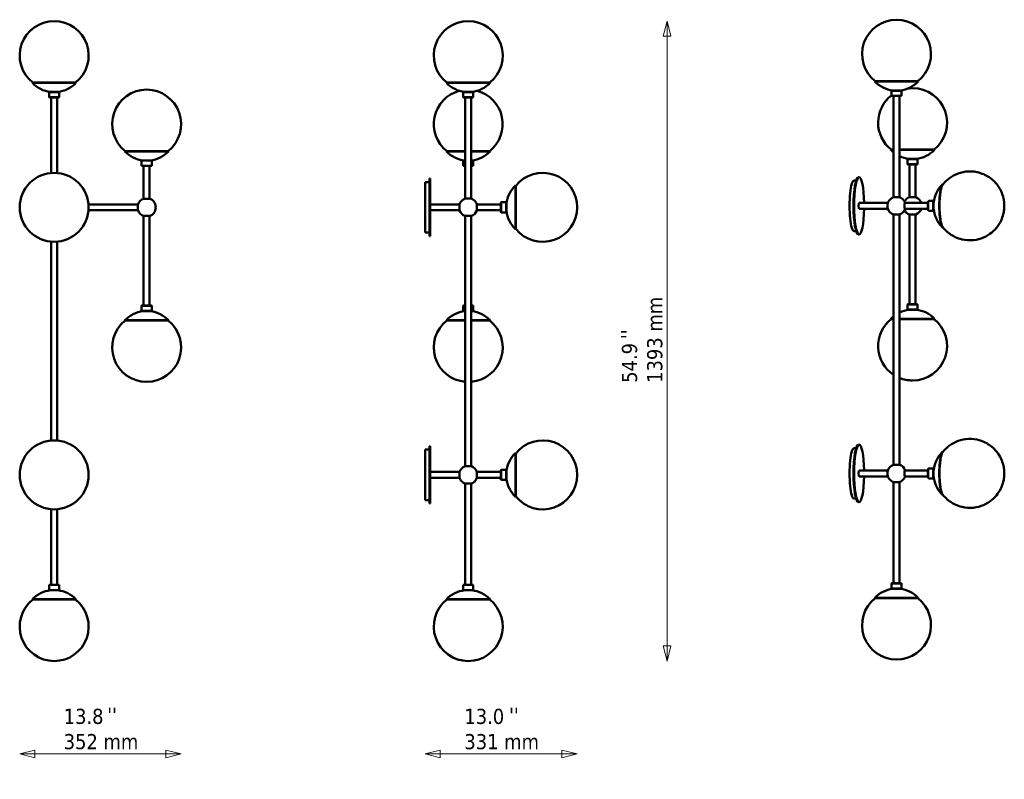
# Model space of a CAD drawing. Header units: millimetres. Extents: x 423 to 2568, y 327 to 1981.
import ezdxf

# ---------------------------------------------------------------- set-up
doc = ezdxf.new("R2010")
doc.units = ezdxf.units.MM
doc.header["$LTSCALE"] = 11
for name, color, linetype, lineweight in [('Symbol (ISO)', 7, 'Continuous', 50), ('Widoczne (ISO)', 7, 'Continuous', 50), ('Wymiar (ISO)', 7, 'Continuous', 18)]:
    doc.layers.add(name, color=color, linetype=linetype, lineweight=lineweight)
doc.styles.add('Tekst notatki (ISO)', font='tahoma.ttf')
doc.dimstyles.new('Domyślne (ISO)', dxfattribs={"dimscale": 11, "dimtxt": 3, "dimasz": 3, "dimexe": 3.175, "dimexo": 0, "dimgap": 0.762, "dimtad": 1, "dimdec": 1, "dimlfac": 0.03937, "dimrnd": 1e-08, "dimzin": 0, "dimdsep": 46, "dimtxsty": 'Tekst notatki (ISO)', "dimblk": 'Filled-1', "dimcen": 0.09, "dimdle": 10, "dimse1": 1, "dimse2": 1, "dimclrd": 256, "dimclre": 256, "dimclrt": 256, "dimadec": 0, "dimazin": 0, "dimtfac": 0.666667, "dimtmove": 0, "dimatfit": 3, "dimfxl": 1, "dimtolj": 1, "dimlwd": 15, "dimlwe": 15, "dimarcsym": 0})

# ---------------------------------------------------------------- blocks, each defined once
blk = doc.blocks.new('Filled-1')
at = {"color": 0}
for p, q in [((0, 0), (-1, 0.25)), ((-1, 0.25), (-1, -0.25)), ((-1, 0), (0, 0)), ((-1, -0.25), (0, 0))]:
    blk.add_line(p, q, dxfattribs=at)
at = {"color": 0, "flags": 128}
blk.add_lwpolyline([(-1, -0.25), (0, 0), (-1, 0.25), (-1, -0.25)], dxfattribs=at)
at = {"color": 0}
blk.add_solid([(-1, -0.25), (0, 0), (-1, 0.25), (-1, -0.25)], dxfattribs=at)
blk = doc.blocks.new('*D4')
at = {"layer": 'Defpoints', "color": 0, "transparency": 16777216}
for p in [(1306.2, 1517.9), (1637.6, 990.1), (1306.2, 382.4)]:
    blk.add_point(p, dxfattribs=at)
at = {"layer": 'Wymiar (ISO)', "lineweight": 15, "transparency": 16777216}
blk.add_line((1604.6, 382.4), (1339.2, 382.4), dxfattribs=at)
at = {"layer": 'Wymiar (ISO)', "lineweight": 15, "transparency": 16777216, "xscale": 33, "yscale": 33, "zscale": 33, "rotation": 180}
blk.add_blockref('Filled-1', (1306.2, 382.4), dxfattribs=at)
at = {"layer": 'Wymiar (ISO)', "lineweight": 15, "transparency": 16777216, "xscale": 33, "yscale": 33, "zscale": 33}
blk.add_blockref('Filled-1', (1637.6, 382.4), dxfattribs=at)
at = {"layer": 'Wymiar (ISO)', "lineweight": 18, "transparency": 16777216, "insert": (1392, 480.8), "char_height": 33, "attachment_point": 1, "style": 'Tekst notatki (ISO)'}
blk.add_mtext('\\A1;13.0\\P331 mm', dxfattribs=at)
blk = doc.blocks.new('*D5')
at = {"layer": 'Defpoints', "color": 0, "transparency": 16777216}
for p in [(1400.5, 1978.3), (1833.5, 1978.3), (1400.5, 584.8)]:
    blk.add_point(p, dxfattribs=at)
at = {"layer": 'Wymiar (ISO)', "lineweight": 15, "transparency": 16777216}
blk.add_line((1833.5, 617.8), (1833.5, 1945.3), dxfattribs=at)
at = {"layer": 'Wymiar (ISO)', "lineweight": 15, "transparency": 16777216, "xscale": 33, "yscale": 33, "zscale": 33}
for p, rotation in [((1833.5, 1978.3), 90), ((1833.5, 584.8), 270)]:
    blk.add_blockref('Filled-1', p, dxfattribs=dict(at, rotation=rotation))
at = {"layer": 'Wymiar (ISO)', "lineweight": 18, "transparency": 16777216, "insert": (1735.1, 1190.7), "char_height": 33, "attachment_point": 1, "rotation": 90, "style": 'Tekst notatki (ISO)'}
blk.add_mtext('\\A1;54.9\\P1393 mm', dxfattribs=at)
blk = doc.blocks.new('*D6')
at = {"layer": 'Defpoints', "color": 0, "transparency": 16777216}
for p in [(774.9, 1267.6), (423.2, 990.2), (774.9, 382.4)]:
    blk.add_point(p, dxfattribs=at)
at = {"layer": 'Wymiar (ISO)', "lineweight": 15, "transparency": 16777216}
blk.add_line((456.2, 382.4), (741.9, 382.4), dxfattribs=at)
at = {"layer": 'Wymiar (ISO)', "lineweight": 15, "transparency": 16777216, "xscale": 33, "yscale": 33, "zscale": 33, "rotation": 180}
blk.add_blockref('Filled-1', (423.2, 382.4), dxfattribs=at)
at = {"layer": 'Wymiar (ISO)', "lineweight": 15, "transparency": 16777216, "xscale": 33, "yscale": 33, "zscale": 33}
blk.add_blockref('Filled-1', (774.9, 382.4), dxfattribs=at)
at = {"layer": 'Wymiar (ISO)', "lineweight": 18, "transparency": 16777216, "insert": (519.1, 480.9), "char_height": 33, "attachment_point": 1, "style": 'Tekst notatki (ISO)'}
blk.add_mtext('\\A1;13.8\\P352 mm', dxfattribs=at)

msp = doc.modelspace()

# ---------------------------------------------------------------- linework, layer by layer
at = {"layer": 'Widoczne (ISO)'}
for p, q in [((498.41, 1978.27), (498.18, 1978.27)), ((1400.48, 1978.27), (1400.25, 1978.27)), ((2333.52, 1981.48), (2333.3, 1981.48)), ((2286.63, 1847.75), (2285.91, 1847.06)), ((2285.91, 1847.06), (2380.91, 1847.06)), ((2286.63, 1847.75), (2380.19, 1847.75)), ((2380.19, 1847.75), (2380.91, 1847.06)), ((451.51, 1844.54), (450.79, 1843.85)), ((450.79, 1843.85), (545.79, 1843.85)), ((451.51, 1844.54), (545.08, 1844.54)), ((487.79, 1824.16), (487.29, 1823.66)), ((509.29, 1823.66), (487.29, 1823.66)), ((487.29, 1812.66), (487.29, 1823.66)), ((487.79, 1824.16), (508.79, 1824.16)), ((508.79, 1824.16), (509.29, 1823.66)), ((509.29, 1812.66), (509.29, 1823.66)), ((545.08, 1844.54), (545.79, 1843.85)), ((699.86, 1829.13), (699.64, 1829.13)), ((1353.58, 1844.54), (1352.86, 1843.85)), ((1352.86, 1843.85), (1447.86, 1843.85)), ((1353.58, 1844.54), (1447.15, 1844.54)), ((1389.86, 1824.16), (1389.36, 1823.66)), ((1411.36, 1823.66), (1389.36, 1823.66)), ((1389.36, 1812.66), (1389.36, 1823.66)), ((1389.86, 1824.16), (1410.86, 1824.16)), ((1410.86, 1824.16), (1411.36, 1823.66)), ((1411.36, 1812.66), (1411.36, 1823.66)), ((1447.15, 1844.54), (1447.86, 1843.85)), ((2322.91, 1827.36), (2322.41, 1826.86)), ((2344.41, 1826.86), (2322.41, 1826.86)), ((2322.41, 1815.86), (2322.41, 1826.86)), ((2322.91, 1827.36), (2343.91, 1827.36)), ((2343.91, 1827.36), (2344.41, 1826.86)), ((2344.41, 1815.86), (2344.41, 1826.86)), ((2368.5, 1832.34), (2368.28, 1832.34)), ((487.29, 1812.66), (509.29, 1812.66)), ((487.79, 1812.16), (487.29, 1812.66)), ((508.79, 1812.16), (487.79, 1812.16)), ((491.79, 1647.71), (491.79, 1812.16)), ((504.79, 1647.71), (504.79, 1812.16)), ((508.79, 1812.16), (509.29, 1812.66)), ((1389.36, 1812.66), (1411.36, 1812.66)), ((1389.86, 1812.16), (1389.36, 1812.66)), ((1410.86, 1812.16), (1389.86, 1812.16)), ((1393.86, 1591.76), (1393.86, 1812.16)), ((1406.86, 1591.76), (1406.86, 1812.16)), ((1410.86, 1812.16), (1411.36, 1812.66)), ((2322.41, 1815.86), (2344.41, 1815.86)), ((2322.91, 1815.36), (2322.41, 1815.86)), ((2343.91, 1815.36), (2322.91, 1815.36)), ((2326.91, 1594.96), (2326.91, 1815.36)), ((2339.91, 1594.96), (2339.91, 1815.36)), ((2343.91, 1815.36), (2344.41, 1815.86)), ((652.97, 1695.4), (652.25, 1694.7)), ((652.25, 1694.7), (747.25, 1694.7)), ((652.97, 1695.4), (746.53, 1695.4)), ((746.53, 1695.4), (747.25, 1694.7)), ((1353.58, 1695.4), (1352.86, 1694.7)), ((1352.86, 1694.7), (1393.86, 1694.7)), ((1353.58, 1695.4), (1393.86, 1695.4)), ((1406.86, 1695.4), (1447.15, 1695.4)), ((1406.86, 1694.7), (1447.86, 1694.7)), ((1447.15, 1695.4), (1447.86, 1694.7)), ((2321.61, 1698.6), (2320.89, 1697.91)), ((2320.89, 1697.91), (2326.91, 1697.91)), ((2321.61, 1698.6), (2326.91, 1698.6)), ((2339.91, 1698.6), (2415.17, 1698.6)), ((2339.91, 1697.91), (2415.89, 1697.91)), ((2415.17, 1698.6), (2415.89, 1697.91)), ((689.25, 1675.01), (688.75, 1674.51)), ((710.75, 1674.51), (688.75, 1674.51)), ((688.75, 1663.51), (688.75, 1674.51)), ((689.25, 1675.01), (710.25, 1675.01)), ((710.25, 1675.01), (710.75, 1674.51)), ((710.75, 1663.51), (710.75, 1674.51)), ((1389.86, 1675.01), (1389.36, 1674.51)), ((1393.86, 1674.51), (1389.36, 1674.51)), ((1389.36, 1663.51), (1389.36, 1674.51)), ((1389.86, 1675.01), (1393.86, 1675.01)), ((1406.86, 1675.01), (1410.86, 1675.01)), ((1411.36, 1674.51), (1406.86, 1674.51)), ((1410.86, 1675.01), (1411.36, 1674.51)), ((1411.36, 1663.51), (1411.36, 1674.51)), ((2357.89, 1678.22), (2357.39, 1677.72)), ((2379.39, 1677.72), (2357.39, 1677.72)), ((2357.39, 1666.72), (2357.39, 1677.72)), ((2357.89, 1678.22), (2378.89, 1678.22)), ((2378.89, 1678.22), (2379.39, 1677.72)), ((2379.39, 1666.72), (2379.39, 1677.72)), ((688.75, 1663.51), (710.75, 1663.51)), ((689.25, 1663.01), (688.75, 1663.51)), ((710.25, 1663.01), (689.25, 1663.01)), ((693.25, 1591.71), (693.25, 1663.01)), ((706.25, 1591.71), (706.25, 1663.01)), ((710.25, 1663.01), (710.75, 1663.51)), ((1389.36, 1663.51), (1393.86, 1663.51)), ((1389.86, 1663.01), (1389.36, 1663.51)), ((1393.86, 1663.01), (1389.86, 1663.01)), ((1406.86, 1663.51), (1411.36, 1663.51)), ((1410.86, 1663.01), (1406.86, 1663.01)), ((1410.86, 1663.01), (1411.36, 1663.51)), ((2357.39, 1666.72), (2379.39, 1666.72)), ((2357.89, 1666.22), (2357.39, 1666.72)), ((2378.89, 1666.22), (2357.89, 1666.22)), ((2361.89, 1594.92), (2361.89, 1666.22)), ((2374.89, 1594.92), (2374.89, 1666.22)), ((2378.89, 1666.22), (2379.39, 1666.72)), ((1316.24, 1635.39), (1316.24, 1510.39)), ((1317.74, 1635.39), (1316.24, 1635.39)), ((1317.74, 1635.39), (1317.74, 1510.39)), ((2240.71, 1631.09), (2243.67, 1631.09)), ((2245.4, 1631.09), (2243.67, 1631.09)), ((2252.04, 1638.59), (2250.56, 1638.59)), ((1306.24, 1517.89), (1306.24, 1627.89)), ((1306.24, 1627.89), (1309.24, 1627.89)), ((1316.24, 1627.89), (1309.24, 1627.89)), ((1503.18, 1620.39), (1503.18, 1525.39)), ((1503.88, 1619.67), (1503.18, 1620.39)), ((1503.88, 1619.67), (1503.88, 1526.11)), ((693, 1591.71), (706.5, 1591.71)), ((1388.81, 1589.07), (1388.81, 1589.21)), ((1406.99, 1591.76), (1393.74, 1591.76)), ((1411.91, 1589.07), (1411.91, 1589.21)), ((2321.86, 1592.28), (2321.86, 1592.42)), ((2340.03, 1594.96), (2326.79, 1594.96)), ((2344.96, 1592.28), (2344.96, 1592.42)), ((2361.64, 1594.92), (2375.14, 1594.92)), ((680.92, 1579.39), (573.12, 1579.39)), ((680.92, 1566.39), (573.12, 1566.39)), ((680.92, 1566.14), (680.92, 1579.64)), ((715.93, 1584.44), (716.08, 1584.44)), ((719.72, 1573.89), (719.42, 1573.89)), ((719.42, 1571.89), (719.72, 1571.89)), ((1381.54, 1579.39), (1317.74, 1579.39)), ((1381.54, 1566.39), (1317.74, 1566.39)), ((1381.54, 1566.14), (1381.54, 1579.64)), ((1419.19, 1579.64), (1419.19, 1566.14)), ((1419.19, 1579.39), (1471.49, 1579.39)), ((1419.19, 1566.39), (1471.49, 1566.39)), ((1471.49, 1583.39), (1471.99, 1583.89)), ((1471.49, 1562.39), (1471.49, 1583.39)), ((1471.99, 1583.89), (1471.99, 1561.89)), ((1471.99, 1583.89), (1482.99, 1583.89)), ((1482.99, 1561.89), (1482.99, 1583.89)), ((1483.49, 1583.39), (1482.99, 1583.89)), ((1483.49, 1583.39), (1483.49, 1562.39)), ((1637.61, 1572.77), (1637.61, 1573)), ((2314.49, 1582.59), (2252.04, 1582.59)), ((2314.49, 1569.59), (2252.04, 1569.59)), ((2351.63, 1582.59), (2402.02, 1582.59)), ((2351.63, 1569.59), (2402.02, 1569.59)), ((2403.13, 1586.43), (2403.61, 1586.92)), ((2403.95, 1587.09), (2414.71, 1587.09)), ((706.5, 1554.06), (693, 1554.06)), ((693.25, 1554.06), (693.25, 1358.76)), ((706.25, 1554.06), (706.25, 1358.76)), ((715.93, 1561.34), (716.08, 1561.34)), ((1407.11, 1554.06), (1393.61, 1554.06)), ((1393.86, 1554.06), (1393.86, 1009.06)), ((1406.86, 1554.06), (1406.86, 1009.06)), ((1471.49, 1562.39), (1471.99, 1561.89)), ((1471.99, 1561.89), (1482.99, 1561.89)), ((1483.49, 1562.39), (1482.99, 1561.89)), ((2340.16, 1557.27), (2326.66, 1557.27)), ((2326.91, 1557.27), (2326.91, 1012.27)), ((2339.91, 1557.27), (2339.91, 1012.27)), ((2375.14, 1557.27), (2361.64, 1557.27)), ((2361.89, 1557.27), (2361.89, 1361.97)), ((2374.89, 1557.27), (2374.89, 1361.97)), ((2403.13, 1565.76), (2403.61, 1565.27)), ((2403.95, 1565.09), (2414.71, 1565.09)), ((1503.88, 1526.11), (1503.18, 1525.39)), ((1306.24, 1517.89), (1316.24, 1517.89)), ((1317.74, 1510.39), (1316.24, 1510.39)), ((2240.71, 1521.09), (2245.4, 1521.09)), ((2252.04, 1513.59), (2250.56, 1513.59)), ((491.79, 1498.06), (491.79, 1065.06)), ((504.79, 1498.06), (504.79, 1065.06)), ((689.25, 1358.76), (688.75, 1358.26)), ((710.75, 1358.26), (688.75, 1358.26)), ((688.75, 1358.26), (688.75, 1347.26)), ((689.25, 1358.76), (710.25, 1358.76)), ((710.25, 1358.76), (710.75, 1358.26)), ((710.75, 1358.26), (710.75, 1347.26)), ((1389.86, 1358.76), (1389.36, 1358.26)), ((1393.86, 1358.26), (1389.36, 1358.26)), ((1389.36, 1358.26), (1389.36, 1347.26)), ((1389.86, 1358.76), (1393.86, 1358.76)), ((1406.86, 1358.76), (1410.86, 1358.76)), ((1411.36, 1358.26), (1406.86, 1358.26)), ((1410.86, 1358.76), (1411.36, 1358.26)), ((1411.36, 1358.26), (1411.36, 1347.26)), ((2357.89, 1361.97), (2357.39, 1361.47)), ((2379.39, 1361.47), (2357.39, 1361.47)), ((2357.39, 1361.47), (2357.39, 1350.47)), ((2357.89, 1361.97), (2378.89, 1361.97)), ((2378.89, 1361.97), (2379.39, 1361.47)), ((2379.39, 1361.47), (2379.39, 1350.47)), ((688.75, 1347.26), (710.75, 1347.26)), ((689.25, 1346.76), (688.75, 1347.26)), ((710.25, 1346.76), (689.25, 1346.76)), ((710.25, 1346.76), (710.75, 1347.26)), ((1389.36, 1347.26), (1393.86, 1347.26)), ((1389.86, 1346.76), (1389.36, 1347.26)), ((1393.86, 1346.76), (1389.86, 1346.76)), ((1406.86, 1347.26), (1411.36, 1347.26)), ((1410.86, 1346.76), (1406.86, 1346.76)), ((1410.86, 1346.76), (1411.36, 1347.26)), ((2326.91, 1330.28), (2320.89, 1330.28)), ((2321.61, 1329.58), (2320.89, 1330.28)), ((2415.89, 1330.28), (2339.91, 1330.28)), ((2357.39, 1350.47), (2379.39, 1350.47)), ((2357.89, 1349.97), (2357.39, 1350.47)), ((2378.89, 1349.97), (2357.89, 1349.97)), ((2378.89, 1349.97), (2379.39, 1350.47)), ((2415.17, 1329.58), (2415.89, 1330.28)), ((747.25, 1327.07), (652.25, 1327.07)), ((652.97, 1326.37), (652.25, 1327.07)), ((746.53, 1326.37), (652.97, 1326.37)), ((746.53, 1326.37), (747.25, 1327.07)), ((1393.86, 1327.07), (1352.86, 1327.07)), ((1353.58, 1326.37), (1352.86, 1327.07)), ((1393.86, 1326.37), (1353.58, 1326.37)), ((1447.86, 1327.07), (1406.86, 1327.07)), ((1447.15, 1326.37), (1406.86, 1326.37)), ((1447.15, 1326.37), (1447.86, 1327.07)), ((2326.91, 1329.58), (2321.61, 1329.58)), ((2415.17, 1329.58), (2339.91, 1329.58)), ((699.64, 1192.64), (699.86, 1192.64)), ((2368.28, 1195.85), (2368.5, 1195.85)), ((1316.24, 1052.73), (1316.24, 927.73)), ((1317.74, 1052.73), (1316.24, 1052.73)), ((1317.74, 1052.73), (1317.74, 927.73)), ((2252.04, 1055.94), (2250.56, 1055.94)), ((1306.24, 935.23), (1306.24, 1045.23)), ((1306.24, 1045.23), (1309.24, 1045.23)), ((1316.24, 1045.23), (1309.24, 1045.23)), ((1503.18, 1037.73), (1503.18, 942.73)), ((1503.88, 1037.01), (1503.18, 1037.73)), ((1503.88, 1037.01), (1503.88, 943.45)), ((2240.71, 1048.44), (2243.67, 1048.44)), ((2245.4, 1048.44), (2243.67, 1048.44)), ((1393.61, 1009.06), (1407.11, 1009.06)), ((2326.66, 1012.27), (2340.16, 1012.27)), ((1381.54, 996.73), (1317.74, 996.73)), ((1381.54, 983.48), (1381.54, 996.98)), ((1419.19, 996.98), (1419.19, 983.48)), ((1419.19, 996.73), (1471.49, 996.73)), ((1471.49, 1000.73), (1471.99, 1001.23)), ((1471.49, 979.73), (1471.49, 1000.73)), ((1471.99, 1001.23), (1471.99, 979.23)), ((1471.99, 1001.23), (1482.99, 1001.23)), ((1482.99, 979.23), (1482.99, 1001.23)), ((1483.49, 1000.73), (1482.99, 1001.23)), ((1483.49, 1000.73), (1483.49, 979.73)), ((1637.61, 990.12), (1637.61, 990.34)), ((2314.49, 999.94), (2252.04, 999.94)), ((2314.49, 986.94), (2252.04, 986.94)), ((2351.63, 999.94), (2402.02, 999.94)), ((2351.63, 986.94), (2402.02, 986.94)), ((2403.13, 1003.77), (2403.61, 1004.27)), ((2403.95, 1004.44), (2414.71, 1004.44)), ((1381.54, 983.73), (1317.74, 983.73)), ((1388.81, 974.05), (1388.81, 973.9)), ((1393.74, 971.36), (1406.99, 971.36)), ((1393.86, 971.36), (1393.86, 750.96)), ((1406.86, 971.36), (1406.86, 750.96)), ((1411.91, 974.05), (1411.91, 973.9)), ((1419.19, 983.73), (1471.49, 983.73)), ((1471.49, 979.73), (1471.99, 979.23)), ((1471.99, 979.23), (1482.99, 979.23)), ((1483.49, 979.73), (1482.99, 979.23)), ((2321.86, 977.25), (2321.86, 977.11)), ((2326.79, 974.57), (2340.03, 974.57)), ((2326.91, 974.57), (2326.91, 754.17)), ((2339.91, 974.57), (2339.91, 754.17)), ((2344.96, 977.25), (2344.96, 977.11)), ((2403.13, 983.1), (2403.61, 982.61)), ((2403.95, 982.44), (2414.71, 982.44)), ((1306.24, 935.23), (1316.24, 935.23)), ((1317.74, 927.73), (1316.24, 927.73)), ((1503.88, 943.45), (1503.18, 942.73)), ((2240.71, 938.44), (2245.4, 938.44)), ((2252.04, 930.94), (2250.56, 930.94)), ((491.79, 915.4), (491.79, 750.96)), ((504.79, 915.4), (504.79, 750.96)), ((487.79, 750.96), (487.29, 750.46)), ((487.79, 750.96), (508.79, 750.96)), ((508.79, 750.96), (509.29, 750.46)), ((1389.86, 750.96), (1389.36, 750.46)), ((1389.86, 750.96), (1410.86, 750.96)), ((1410.86, 750.96), (1411.36, 750.46)), ((2322.91, 754.17), (2322.41, 753.67)), ((2344.41, 753.67), (2322.41, 753.67)), ((2322.41, 753.67), (2322.41, 742.67)), ((2322.91, 754.17), (2343.91, 754.17)), ((2343.91, 754.17), (2344.41, 753.67)), ((2344.41, 753.67), (2344.41, 742.67)), ((509.29, 750.46), (487.29, 750.46)), ((487.29, 750.46), (487.29, 739.46)), ((487.29, 739.46), (509.29, 739.46)), ((487.79, 738.96), (487.29, 739.46)), ((508.79, 738.96), (487.79, 738.96)), ((508.79, 738.96), (509.29, 739.46)), ((509.29, 750.46), (509.29, 739.46)), ((1411.36, 750.46), (1389.36, 750.46)), ((1389.36, 750.46), (1389.36, 739.46)), ((1389.36, 739.46), (1411.36, 739.46)), ((1389.86, 738.96), (1389.36, 739.46)), ((1410.86, 738.96), (1389.86, 738.96)), ((1410.86, 738.96), (1411.36, 739.46)), ((1411.36, 750.46), (1411.36, 739.46)), ((2322.41, 742.67), (2344.41, 742.67)), ((2322.91, 742.17), (2322.41, 742.67)), ((2343.91, 742.17), (2322.91, 742.17)), ((2343.91, 742.17), (2344.41, 742.67)), ((545.79, 719.27), (450.79, 719.27)), ((451.51, 718.58), (450.79, 719.27)), ((545.08, 718.58), (451.51, 718.58)), ((545.08, 718.58), (545.79, 719.27)), ((1447.86, 719.27), (1352.86, 719.27)), ((1353.58, 718.58), (1352.86, 719.27)), ((1447.15, 718.58), (1353.58, 718.58)), ((1447.15, 718.58), (1447.86, 719.27)), ((2380.91, 722.48), (2285.91, 722.48)), ((2286.63, 721.78), (2285.91, 722.48)), ((2380.19, 721.78), (2286.63, 721.78)), ((2380.19, 721.78), (2380.91, 722.48)), ((498.18, 584.84), (498.41, 584.84)), ((1400.25, 584.84), (1400.48, 584.84)), ((2333.3, 588.05), (2333.52, 588.05))]:
    msp.add_line(p, q, dxfattribs=at)
for centre in [(498.29, 1572.89), (498.29, 990.23)]:
    msp.add_circle(centre, 75.11, dxfattribs=at)
for centre, radius, start, end in [((498.18, 1903.27), 75, 90, 231.5434), ((498.41, 1903.27), 75, 308.4566, 90), ((1400.25, 1903.27), 75, 90, 231.5434), ((1400.48, 1903.27), 75, 308.4566, 90), ((2333.3, 1906.48), 75, 90, 231.5434), ((2333.52, 1906.48), 75, 308.4566, 90), ((2333.41, 1892.88), 66, 223.97053, 263.03794), ((2333.41, 1892.88), 66, 276.96206, 316.02947), ((498.29, 1889.67), 66, 223.97053, 263.03794), ((498.29, 1889.67), 66, 276.96206, 316.02947), ((699.64, 1754.13), 75, 90, 231.5434), ((699.86, 1754.13), 75, 308.4566, 90), ((1400.25, 1754.13), 75, 104.92939, 231.5434), ((1400.36, 1889.67), 66, 223.97053, 263.03794), ((1400.36, 1889.67), 66, 276.96206, 316.02947), ((1400.48, 1754.13), 75, 308.4566, 75.07061), ((2368.28, 1757.34), 75, 110.96892, 110.97721), ((2368.28, 1757.34), 75, 90, 97.88656), ((2368.5, 1757.34), 75, 308.4566, 90), ((2368.28, 1757.34), 75, 127.70661, 231.5434), ((699.75, 1740.53), 66, 223.97053, 263.03794), ((699.75, 1740.53), 66, 276.96206, 316.02947), ((1400.36, 1740.53), 66, 223.97053, 263.03794), ((1400.36, 1740.53), 66, 276.96206, 316.02947), ((2368.39, 1743.73), 66, 223.97053, 231.05921), ((2368.39, 1743.73), 66, 276.96206, 316.02947), ((2368.39, 1743.73), 66, 244.43421, 263.03794), ((1562.61, 1573), 75, 0, 141.5434), ((1549.01, 1572.89), 66, 133.97053, 173.03794), ((2479.79, 1576.09), 66, 134.82945, 225.17055), ((699.75, 1572.89), 20, 109.72463, 160.27537), ((699.75, 1572.89), 20, 35.9798, 70.27537), ((1400.36, 1572.89), 20, 125.9798, 160.27537), ((1400.36, 1572.89), 20, 125.2749, 125.9798), ((1400.36, 1572.89), 20, 109.33847, 125.2749), ((1400.36, 1572.89), 20, 54.7251, 70.66153), ((1400.36, 1572.89), 20, 54.0202, 54.7251), ((1400.36, 1572.89), 20, 19.72463, 54.0202), ((2333.41, 1576.09), 20, 125.9798, 162.91052), ((2333.41, 1576.09), 20, 109.33847, 125.2749), ((2333.41, 1576.09), 20, 54.7251, 70.66153), ((2333.41, 1576.09), 20, 18.96557, 54.0202), ((2368.39, 1576.09), 20, 109.72463, 150.99212), ((2368.39, 1576.09), 20, 18.96557, 70.27537), ((699.75, 1572.89), 20, 199.72463, 250.27537), ((699.75, 1572.89), 20, 2.86598, 35.2749), ((699.75, 1572.89), 20, 324.7251, 357.13402), ((1400.36, 1572.89), 20, 160.27537, 161.03443), ((1400.36, 1572.89), 20, 198.96557, 199.72463), ((1400.36, 1572.89), 20, 199.72463, 250.27537), ((1400.36, 1572.89), 20, 289.72463, 340.27537), ((1400.36, 1572.89), 20, 18.96557, 19.72463), ((1400.36, 1572.89), 20, 340.27537, 341.03443), ((1562.61, 1572.77), 75, 218.4566, 0), ((2333.41, 1576.09), 20, 197.08948, 250.27537), ((2333.41, 1576.09), 20, 289.72463, 341.03443), ((2368.39, 1576.09), 20, 209.00788, 250.27537), ((2368.39, 1576.09), 20, 289.72463, 341.03443), ((699.75, 1572.89), 20, 289.72463, 324.0202), ((1549.01, 1572.89), 66, 186.96206, 226.02947), ((699.75, 1281.25), 66, 96.96206, 136.02947), ((699.75, 1281.25), 66, 43.97053, 83.03794), ((1400.36, 1281.25), 66, 96.96206, 136.02947), ((1400.36, 1281.25), 66, 43.97053, 83.03794), ((2368.39, 1284.45), 66, 128.94079, 136.02947), ((2368.39, 1284.45), 66, 96.96206, 115.56579), ((2368.39, 1284.45), 66, 43.97053, 83.03794), ((699.64, 1267.64), 75, 128.4566, 270), ((699.86, 1267.64), 75, 270, 51.5434), ((1400.25, 1267.64), 75, 128.4566, 265.11304), ((1400.48, 1267.64), 75, 274.88696, 51.5434), ((2368.28, 1270.85), 75, 128.4566, 236.52189), ((2368.5, 1270.85), 75, 270, 51.5434), ((2368.28, 1270.85), 75, 247.7725, 270), ((1562.61, 990.34), 75, 0, 141.5434), ((1549.01, 990.23), 66, 133.97053, 173.03794), ((2479.79, 993.44), 66, 134.82945, 225.17055), ((1400.36, 990.23), 20, 109.72463, 160.27537), ((1400.36, 990.23), 20, 19.72463, 70.27537), ((2333.41, 993.44), 20, 109.72463, 162.91052), ((2333.41, 993.44), 20, 18.96557, 70.27537), ((1562.61, 990.12), 75, 218.4566, 0), ((2333.41, 993.44), 20, 197.08948, 234.0202), ((2333.41, 993.44), 20, 305.9798, 341.03443), ((1400.36, 990.23), 20, 199.72463, 234.0202), ((1400.36, 990.23), 20, 234.7251, 250.66153), ((1400.36, 990.23), 20, 289.33847, 305.2749), ((1400.36, 990.23), 20, 305.9798, 340.27537), ((1549.01, 990.23), 66, 186.96206, 226.02947), ((2333.41, 993.44), 20, 234.7251, 250.66153), ((2333.41, 993.44), 20, 289.33847, 305.2749), ((498.29, 673.45), 66, 96.96206, 136.02947), ((498.29, 673.45), 66, 43.97053, 83.03794), ((1400.36, 673.45), 66, 96.96206, 136.02947), ((1400.36, 673.45), 66, 43.97053, 83.03794), ((2333.41, 676.65), 66, 96.96206, 136.02947), ((2333.41, 676.65), 66, 43.97053, 83.03794), ((498.18, 659.84), 75, 128.4566, 270), ((498.41, 659.84), 75, 270, 51.5434), ((1400.25, 659.84), 75, 128.4566, 270), ((1400.48, 659.84), 75, 270, 51.5434), ((2333.3, 663.05), 75, 128.4566, 270), ((2333.52, 663.05), 75, 270, 51.5434)]:
    msp.add_arc(centre, radius, start, end, dxfattribs=at)
for centre, major_axis, start_param, end_param in [((2240.71, 1576.09), (0, 55), 0, 3.1415927), ((2250.56, 1576.09), (0, -62.5), 3.1415927, 6.2831853), ((2252.04, 1576.09), (0, -62.5), 1.6749847, 7.7497932), ((2434.66, 1576.09), (0, -47.5), 3.0987244, 6.3260536), ((2435.35, 1576.09), (0, -46.78), 3.3311391, 6.0936389), ((2252.04, 1576.09), (0, -6.5), 3.1415927, 6.2831853), ((2314.87, 1576.09), (0, -6.75), 3.6557437, 5.7690343), ((2351.95, 1576.09), (0, -6.75), 2.86858, 6.5561979), ((2403.45, 1576.09), (0, 10.5), 0.1772537, 2.9643389), ((2403.95, 1576.09), (0, -11), 3.1415927, 6.2831853), ((2414.78, 1576.09), (0, 11), 0.0353845, 3.1062081), ((2415.27, 1576.09), (0, 10.5), 0.4583713, 2.6832214), ((2415.27, 1576.09), (0, 10), 0.5774883, 2.5641043), ((2415.27, 1576.09), (0, -10), 3.719081, 5.705697), ((2250.56, 993.44), (0, -62.5), 3.1415927, 6.2831853), ((2252.04, 993.44), (0, -62.5), 1.6749847, 7.7497932), ((2240.71, 993.44), (0, 55), 0, 3.1415927), ((2434.66, 993.44), (0, -47.5), 3.0987244, 6.3260536), ((2435.35, 993.44), (0, -46.78), 3.3311391, 6.0936389), ((2252.04, 993.44), (0, -6.5), 3.1415927, 6.2831853), ((2314.87, 993.44), (0, -6.75), 3.6557437, 5.7690343), ((2351.95, 993.44), (0, -6.75), 2.86858, 6.5561979), ((2403.45, 993.44), (0, 10.5), 0.1772537, 2.9643389), ((2403.95, 993.44), (0, -11), 3.1415927, 6.2831853), ((2414.78, 993.44), (0, 11), 0.0353845, 3.1062081), ((2415.27, 993.44), (0, 10.5), 0.4583713, 2.6832214), ((2415.27, 993.44), (0, 10), 0.5774883, 2.5641043), ((2415.27, 993.44), (0, -10), 3.719081, 5.705697)]:
    msp.add_ellipse(centre, major_axis=major_axis, ratio=0.1736482, start_param=start_param, end_param=end_param, dxfattribs=at)
for points, knots in [([(2433.27, 1530.86), (2434.85, 1528.77), (2436.73, 1526.49), (2441.85, 1521.15), (2445.29, 1518.01), (2456.25, 1510.22), (2465.19, 1505.5), (2483.96, 1501.12), (2492.65, 1500.52), (2508.9, 1502.21), (2516.39, 1504.33), (2530.06, 1510.18), (2535.86, 1514.03), (2546.59, 1522.71), (2550.51, 1527.37), (2558.18, 1537.7), (2560.32, 1542.31), (2565.12, 1553.28), (2565.84, 1557.07), (2566.79, 1561.49), (2567, 1562.63), (2567.4, 1565), (2567.55, 1566.15), (2567.84, 1568.52), (2567.94, 1569.67), (2568.11, 1572.01), (2568.16, 1573.17), (2568.21, 1575.36), (2568.21, 1576.4), (2568.17, 1578.48), (2568.14, 1579.52), (2568.01, 1581.62), (2567.93, 1582.66), (2567.71, 1584.77), (2567.59, 1585.8), (2566.98, 1589.97), (2566.67, 1593.4), (2562.55, 1605.01), (2560.87, 1609.89), (2553.38, 1621.12), (2550.46, 1625.04), (2543.12, 1632.31), (2539.62, 1635.34), (2528.56, 1642.82), (2519.59, 1647.26), (2500.99, 1651.22), (2492.34, 1651.65), (2476.23, 1649.7), (2468.82, 1647.46), (2455.3, 1641.42), (2449.6, 1637.51), (2439.65, 1629.22), (2436.01, 1624.96), (2433.27, 1621.32)], [3.2558745, 3.2558745, 3.2558745, 3.2558745, 3.3035603, 3.3035603, 3.3596448, 3.3596448, 3.4420407, 3.4420407, 3.5005283, 3.5005283, 3.5566783, 3.5566783, 3.6220688, 3.6220688, 3.7122383, 3.7122383, 3.8605087, 3.8605087, 4.1595512, 4.1595512, 4.2872092, 4.2872092, 4.4536193, 4.4536193, 4.6652037, 4.6652037, 4.9166235, 4.9166235, 5.1571493, 5.1571493, 5.3876101, 5.3876101, 5.587872, 5.587872, 5.7510578, 5.7510578, 6.168275, 6.168275, 6.3691957, 6.3691957, 6.4537818, 6.4537818, 6.507228, 6.507228, 6.5870825, 6.5870825, 6.6450933, 6.6450933, 6.7014508, 6.7014508, 6.7676996, 6.7676996, 6.850665, 6.850665, 6.850665, 6.850665]), ([(719.42, 1571.89), (719.39, 1571.89), (719.37, 1571.91), (719.32, 1572.01), (719.3, 1572.09), (719.27, 1572.27), (719.26, 1572.38), (719.24, 1572.63), (719.24, 1572.76), (719.24, 1573.01), (719.24, 1573.14), (719.26, 1573.39), (719.27, 1573.5), (719.3, 1573.68), (719.32, 1573.76), (719.37, 1573.86), (719.39, 1573.89), (719.42, 1573.89)], [0, 0, 0, 0, 0.03829641, 0.03829641, 0.07659281, 0.07659281, 0.1142315, 0.1142315, 0.15187018, 0.15187018, 0.18950886, 0.18950886, 0.22714755, 0.22714755, 0.26544395, 0.26544395, 0.30374036, 0.30374036, 0.30374036, 0.30374036]), ([(2433.27, 948.21), (2434.85, 946.12), (2436.73, 943.84), (2441.85, 938.5), (2445.29, 935.36), (2456.25, 927.57), (2465.19, 922.84), (2483.96, 918.47), (2492.65, 917.87), (2508.9, 919.56), (2516.39, 921.68), (2530.06, 927.53), (2535.86, 931.38), (2546.59, 940.06), (2550.51, 944.72), (2558.18, 955.05), (2560.32, 959.65), (2565.12, 970.62), (2565.84, 974.42), (2566.79, 978.84), (2567, 979.98), (2567.4, 982.34), (2567.55, 983.49), (2567.84, 985.86), (2567.94, 987.02), (2568.11, 989.36), (2568.16, 990.51), (2568.21, 992.71), (2568.21, 993.74), (2568.17, 995.83), (2568.14, 996.87), (2568.01, 998.97), (2567.93, 1000), (2567.71, 1002.11), (2567.59, 1003.14), (2566.98, 1007.32), (2566.67, 1010.74), (2562.55, 1022.35), (2560.87, 1027.23), (2553.38, 1038.47), (2550.46, 1042.39), (2543.12, 1049.66), (2539.62, 1052.69), (2528.56, 1060.17), (2519.59, 1064.61), (2500.99, 1068.57), (2492.34, 1069), (2476.23, 1067.04), (2468.82, 1064.81), (2455.3, 1058.77), (2449.6, 1054.86), (2439.65, 1046.57), (2436.01, 1042.31), (2433.27, 1038.67)], [3.2558745, 3.2558745, 3.2558745, 3.2558745, 3.3035603, 3.3035603, 3.3596448, 3.3596448, 3.4420407, 3.4420407, 3.5005283, 3.5005283, 3.5566783, 3.5566783, 3.6220688, 3.6220688, 3.7122383, 3.7122383, 3.8605087, 3.8605087, 4.1595512, 4.1595512, 4.2872092, 4.2872092, 4.4536193, 4.4536193, 4.6652037, 4.6652037, 4.9166235, 4.9166235, 5.1571493, 5.1571493, 5.3876101, 5.3876101, 5.587872, 5.587872, 5.7510578, 5.7510578, 6.168275, 6.168275, 6.3691957, 6.3691957, 6.4537818, 6.4537818, 6.507228, 6.507228, 6.5870825, 6.5870825, 6.6450933, 6.6450933, 6.7014508, 6.7014508, 6.7676996, 6.7676996, 6.850665, 6.850665, 6.850665, 6.850665])]:
    msp.add_open_spline(points, degree=3, knots=knots, dxfattribs=at)

# ---------------------------------------------------------------- texts
at = {"layer": 'Symbol (ISO)', "insert": (1732.85, 1285.76), "char_height": 33, "attachment_point": 1, "rotation": 89.83968, "style": 'Tekst notatki (ISO)'}
msp.add_mtext("\\fTahoma|b0|i0;''", dxfattribs=at)
at = {"layer": 'Symbol (ISO)', "char_height": 33, "attachment_point": 1, "style": 'Tekst notatki (ISO)'}
for insert in [(613.78, 483.57), (1489.21, 483.34)]:
    msp.add_mtext("\\fTahoma|b0|i0;''", dxfattribs=dict(at, insert=insert))

# ---------------------------------------------------------------- dimensions: what is measured, and where the dimension line sits
at = {"layer": 'Wymiar (ISO)', "lineweight": 18}
for base, p1, p2, angle, text, picture, middle in [((1833.48, 1978.27), (1400.48, 584.84), (1400.48, 1978.27), 90, '<>\\P1393 mm', '*D5', (1833.48, 1281.56)), ((1306.24, 382.36), (1637.61, 990.12), (1306.24, 1517.89), 180, '<>\\P331 mm', '*D4', (1471.92, 382.36)), ((774.86, 382.36), (423.18, 990.23), (774.86, 1267.64), 180, '<>\\P352 mm', '*D6', (599.02, 382.36))]:
    dim = msp.add_linear_dim(base=base, p1=p1, p2=p2, angle=angle, text=text, dimstyle='Domyślne (ISO)', override={"dimgap": 0.762, "dimdec": 1, "dimlfac": 0.03937, "dimpost": '\\X', "dimse1": 1, "dimse2": 1, "dimtol": 0, "dimlim": 0, "dimtp": 0, "dimtm": 0, "dimtdec": 2, "dimtofl": 0, "dimatfit": 1, "dimtvp": -0.25}, dxfattribs=at)
    dim.commit()
    dim.dimension.update_dxf_attribs({"geometry": picture, "text_midpoint": middle, "dimtype": 160})

doc.saveas('drawing.dxf')
